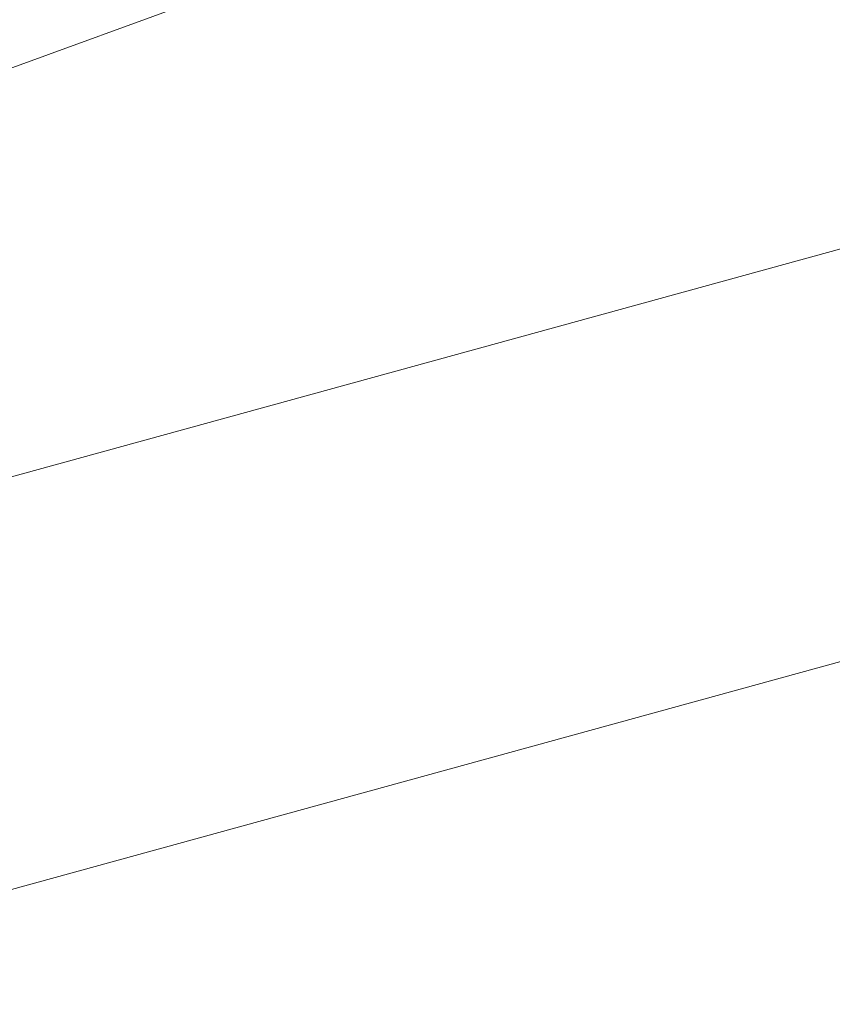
# Model space of a CAD drawing. Extents: x 1620613 to 1693141, y 557269 to 607790.
# Tile 69 of 256: x 1620771.03 to 1620773.08, y 607294.2 to 607296.69. Entities that reach past the tile are written whole.
import ezdxf

# ---------------------------------------------------------------- set-up
doc = ezdxf.new("R2010")
doc.units = 0
doc.header["$LTSCALE"] = 10
doc.header["$MEASUREMENT"] = 0
doc.linetypes.add('DGN Style 2', pattern=[7.346996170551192, 4.408197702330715, -2.938798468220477])
doc.linetypes.add('DGN Style 3', pattern=[10.28579463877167, 7.346996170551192, -2.938798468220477])
doc.layers.add('DT_X_Contour_Minor', color=136, linetype='DGN Style 3', lineweight=0)
doc.layers.add('SV_X_Top_of_Bank', color=97, linetype='DGN Style 2', lineweight=0)

# ---------------------------------------------------------------- blocks, each defined once
blk = doc.blocks.new('*U1004')
at = {"layer": 'DT_X_Contour_Minor', "transparency": 33554559, "flags": 128}
for points, elevation in [([(-26.4221577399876, 51.95833175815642), (-27.71982852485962, 51.03469212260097), (-27.97437398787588, 50.85364810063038), (-28.18186575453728, 50.70636159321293), (-28.34230382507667, 50.59283259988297), (-28.4556881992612, 50.51306112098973), (-28.69530826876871, 50.34534719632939), (-28.85981133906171, 50.20753661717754), (-29.17360549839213, 49.91989032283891), (-29.63669074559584, 49.48240831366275), (-30.24906708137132, 48.8950905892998), (-32.08112542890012, 47.12912903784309), (-32.72328845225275, 46.49489483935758), (-33.27573376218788, 45.91666340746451), (-33.73846135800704, 45.39443474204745), (-34.11147124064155, 44.92820884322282), (-34.98654064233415, 43.75961013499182), (-35.37127004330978, 43.30610329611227), (-35.86915619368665, 42.82203181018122), (-36.48019909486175, 42.30739567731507), (-37.20439874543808, 41.76219489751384), (-39.28647348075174, 40.2675732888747), (-39.98611710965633, 39.74158006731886), (-40.52349194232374, 39.28456660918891), (-40.89859798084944, 38.89653291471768), (-41.11143522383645, 38.57747898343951), (-41.46264281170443, 37.81864151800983), (-41.56407973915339, 37.53517833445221), (-41.60498482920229, 37.25391688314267), (-41.58535808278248, 36.97485716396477), (-41.50519949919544, 36.69799917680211), (-40.98988515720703, 35.41113261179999), (-41.36458870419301, 35.2114997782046), (-41.40116681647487, 35.18857666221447), (-41.35031391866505, 35.20536424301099), (-41.21203001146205, 35.26186252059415), (-40.98631509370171, 35.35807149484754), (-40.26783396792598, 35.66757635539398), (-40.02239461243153, 35.74966068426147), (-39.8249373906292, 35.76378502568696), (-39.6754623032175, 35.70994937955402), (-39.57396934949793, 35.58815374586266), (-39.36729765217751, 35.17275207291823), (-39.29846415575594, 35.03223562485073), (-39.24696743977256, 34.92223753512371), (-39.21280750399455, 34.84275780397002), (-39.19598434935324, 34.79379643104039), (-39.17423830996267, 34.70392391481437), (-39.19917079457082, 34.65937235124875), (-39.29027777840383, 34.59312204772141), (-39.44755926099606, 34.50517300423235), (-39.67101524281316, 34.39552522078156), (-40.35513052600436, 34.07419947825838), (-40.58325396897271, 33.96678022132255), (-40.75453783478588, 33.8855167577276), (-40.86898212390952, 33.83040908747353), (-40.92658683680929, 33.80145721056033), (-41.00441330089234, 33.7591265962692), (-41.04055930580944, 33.73462800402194), (-41.09062747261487, 33.69288018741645), (-41.15461780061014, 33.63388314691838), (-41.2325302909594, 33.55763688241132), (-41.45885981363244, 33.33131454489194), (-41.55081032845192, 33.24771939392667), (-41.65691473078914, 33.16667569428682), (-41.77717302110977, 33.08818344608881), (-41.91158519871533, 33.01224264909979), (-42.28888952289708, 32.81313579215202), (-42.41095057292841, 32.74687478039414), (-42.49415548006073, 32.69742188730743), (-42.53850424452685, 32.66477711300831), (-42.54399686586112, 32.64894045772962), (-42.50683566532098, 32.62912020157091), (-42.53423417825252, 32.60898901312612), (-42.64430061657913, 32.56346063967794), (-42.83703498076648, 32.49253508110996), (-43.11243727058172, 32.39621233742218), (-43.95706727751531, 32.10548877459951), (-44.25215094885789, 32.00285932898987), (-44.50392945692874, 31.91301366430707), (-44.71240280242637, 31.83595178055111), (-44.8775709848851, 31.77167367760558), (-45.26027925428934, 31.61731044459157), (-45.38764896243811, 31.56564027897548), (-45.48272688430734, 31.5264022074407), (-45.54551302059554, 31.49959622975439), (-45.5760073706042, 31.48522234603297), (-45.61426992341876, 31.46346811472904), (-45.66447487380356, 31.43806682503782), (-45.78639281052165, 31.37817862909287), (-45.98002373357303, 31.28380352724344), (-46.24536764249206, 31.15494151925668), (-47.04856871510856, 30.7653269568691), (-47.38836151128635, 30.6047740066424), (-47.80533909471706, 30.41532607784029), (-48.29950146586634, 30.19698317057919), (-48.87084862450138, 29.94974528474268), (-50.49735409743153, 29.25191761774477), (-51.13303793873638, 28.97905882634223), (-51.8202103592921, 28.68385320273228), (-52.55887135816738, 28.3663007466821), (-53.3490209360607, 28.02640145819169), (-55.52473791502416, 27.09020757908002), (-56.49371372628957, 26.66848666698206), (-57.76885342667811, 26.10546933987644), (-59.35015701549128, 25.40115559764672), (-61.23762449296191, 24.55554544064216), (-66.6790896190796, 22.11218980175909), (-68.57485017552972, 21.26142299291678), (-70.18103300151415, 20.54163929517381), (-71.49763809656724, 19.95283870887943), (-72.52466546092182, 19.49502123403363), (-74.8773014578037, 18.44881878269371), (-75.91999211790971, 17.98397094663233), (-77.28358709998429, 17.37407927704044), (-78.96808640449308, 16.61914377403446), (-80.97349003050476, 15.71916443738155), (-86.74910546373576, 13.12582776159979), (-88.72374219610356, 12.23877836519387), (-90.31594081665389, 11.52263268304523), (-91.52570132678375, 10.97739071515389), (-92.3530237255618, 10.60305246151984), (-94.04929930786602, 9.832688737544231), (-94.68466071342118, 9.54443124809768), (-95.31853824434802, 9.257431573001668), (-95.95093189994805, 8.971689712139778), (-96.58184168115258, 8.687205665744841), (-98.26228926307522, 7.930258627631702), (-98.89682115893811, 7.644555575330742), (-99.54008116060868, 7.355156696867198), (-100.1920692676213, 7.06206199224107), (-100.8527854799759, 6.765271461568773), (-102.6263328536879, 5.968902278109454), (-103.2449727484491, 5.690073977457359), (-103.7707319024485, 5.450865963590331), (-104.2036103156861, 5.251278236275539), (-104.5436079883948, 5.091310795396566), (-105.3264274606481, 4.717558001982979), (-105.6287788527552, 4.573821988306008), (-105.9487184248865, 4.422928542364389), (-106.2862461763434, 4.264877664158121), (-106.6413621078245, 4.099669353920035), (-107.6117888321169, 3.649570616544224), (-107.9746458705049, 3.481720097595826), (-108.3353969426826, 3.315742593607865), (-108.6940420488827, 3.151638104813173), (-109.0505811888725, 2.989406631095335), (-109.9985442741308, 2.55928672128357), (-110.3086120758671, 2.420033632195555), (-110.5278431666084, 2.324864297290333), (-110.6562375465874, 2.273778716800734), (-110.6937952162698, 2.266776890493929), (-110.6728333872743, 2.306883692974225), (-110.6862926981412, 2.310373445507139), (-110.7423920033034, 2.290762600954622), (-110.8411313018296, 2.24805115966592), (-110.9825105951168, 2.182239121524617), (-111.4163753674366, 1.975939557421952), (-111.5617474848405, 1.90787255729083), (-111.6724652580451, 1.858396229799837), (-111.7485286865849, 1.827510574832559), (-111.7899377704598, 1.815215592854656), (-111.8541562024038, 1.807216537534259), (-111.8952114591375, 1.794595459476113), (-111.9702134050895, 1.76273151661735), (-112.0791620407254, 1.71162470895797), (-112.2220573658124, 1.641275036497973), (-112.6483738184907, 1.428018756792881), (-112.8175543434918, 1.34328058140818), (-113.0053585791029, 1.249008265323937), (-113.2117865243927, 1.145201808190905), (-113.4368381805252, 1.031861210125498), (-114.0618075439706, 0.7169074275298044), (-114.2700324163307, 0.618599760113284), (-114.4259800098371, 0.5598920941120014), (-114.5296503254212, 0.5407844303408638), (-114.5810433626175, 0.5612767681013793), (-114.6483884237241, 0.6687230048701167), (-114.6723631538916, 0.7065127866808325), (-114.6937785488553, 0.7392974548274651), (-114.7126346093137, 0.7670770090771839), (-114.7289313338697, 0.7898514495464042), (-114.799010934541, 0.884453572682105), (-115.0863380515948, 0.9425401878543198), (-115.1710306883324, 0.9323459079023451), (-115.3019684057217, 0.8768688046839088), (-115.4791512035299, 0.7761088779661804), (-115.702579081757, 0.6300661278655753), (-116.3600468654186, 0.180241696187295), (-116.6101513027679, -0.01975269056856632), (-116.8673637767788, -0.2823675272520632), (-117.131684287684, -0.6076028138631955), (-117.4031128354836, -0.995458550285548), (-118.1363996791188, -2.11323444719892), (-118.4312717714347, -2.533009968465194), (-118.765922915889, -2.954004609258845), (-119.1403531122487, -3.376218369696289), (-119.5545623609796, -3.79965124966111), (-120.712159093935, -4.930431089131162), (-121.2576473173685, -5.398751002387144), (-122.025914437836, -5.955625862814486), (-123.0169604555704, -6.601055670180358), (-124.2307853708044, -7.33504042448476), (-127.7646903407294, -9.410406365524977), (-129.0504631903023, -10.16678530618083), (-130.2573530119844, -10.87939767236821), (-131.3853598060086, -11.54824346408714), (-132.4344835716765, -12.17332268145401), (-135.1269695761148, -13.78184516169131), (-136.0246570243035, -14.31878836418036), (-136.6983548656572, -14.72322611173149), (-137.1480630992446, -14.99515840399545), (-137.3737817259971, -15.13458524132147), (-137.677045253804, -15.32971620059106), (-137.9974270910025, -15.53586171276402), (-138.7311249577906, -16.00795002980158), (-139.8781388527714, -16.74598115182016), (-141.4384687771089, -17.74995507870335), (-146.1504366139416, -20.78180929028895), (-147.8899061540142, -21.88109677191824), (-149.5743388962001, -22.90506855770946), (-151.2037348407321, -23.85372464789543), (-152.7780939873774, -24.72706504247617), (-156.9030026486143, -26.95555183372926), (-158.2580997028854, -27.68774060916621), (-159.2297093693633, -28.21294184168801), (-159.8178316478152, -28.53115553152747), (-160.0224665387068, -28.64238167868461), (-160.0568430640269, -28.66300134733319), (-160.0893978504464, -28.68125328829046), (-160.1612798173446, -28.72054435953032), (-160.2724889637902, -28.78087456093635), (-160.4230252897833, -28.8622438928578), (-160.8768917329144, -29.10728095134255), (-161.2334875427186, -29.31818412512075), (-161.9628751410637, -29.7671158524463), (-163.0650545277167, -30.45407613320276), (-164.540025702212, -31.3790649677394), (-168.9703378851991, -34.16307326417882), (-170.4930653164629, -35.11789278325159), (-171.7385134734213, -35.89434511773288), (-172.7066823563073, -36.49243026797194), (-173.3975719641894, -36.91214823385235), (-174.8702385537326, -37.79357323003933), (-175.577311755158, -38.18167739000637), (-176.5940314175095, -38.68492112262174), (-177.9203975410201, -39.30330442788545), (-179.5564101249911, -40.0368273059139), (-184.331972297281, -42.14640774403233), (-185.9600141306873, -42.86267835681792), (-187.2624680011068, -43.4293048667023), (-188.2393339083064, -43.84628727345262), (-188.890611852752, -44.11362557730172), (-190.1932357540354, -44.62700225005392), (-190.8766222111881, -44.90431178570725), (-191.9498136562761, -45.35120788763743), (-193.4128100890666, -45.9676905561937), (-195.265611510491, -46.75375979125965), (-200.7261552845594, -49.0760598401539), (-202.5265453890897, -49.8416973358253), (-203.8323078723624, -50.39688478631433), (-204.6434427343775, -50.74162219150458), (-204.9599499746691, -50.87590955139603), (-205.1444657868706, -50.9534091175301), (-205.4094279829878, -51.06469744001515), (-206.0659277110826, -51.34043773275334), (-207.1139649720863, -51.78062999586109), (-208.5535397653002, -52.38527422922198), (-212.9144559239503, -54.21692814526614), (-214.4953707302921, -54.87517555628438), (-215.9674280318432, -55.47617735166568), (-217.3306278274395, -56.01993353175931), (-218.5849701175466, -56.50644409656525), (-221.7847395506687, -57.72747811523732), (-222.8509311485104, -58.13458622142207), (-223.6496788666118, -58.44013502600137), (-224.1809827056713, -58.64412452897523), (-224.4448426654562, -58.74655473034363), (-224.7918773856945, -58.88428953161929), (-225.0772514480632, -58.99538952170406), (-225.673097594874, -59.22538839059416), (-226.5794158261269, -59.57428613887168), (-227.796206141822, -60.04208276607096), (-231.4549430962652, -61.44807227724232), (-232.9376689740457, -62.02218422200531), (-234.6417938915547, -62.69002792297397), (-236.5673178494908, -63.4516033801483), (-238.7142408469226, -64.3069105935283), (-244.7345675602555, -66.71270550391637), (-246.739514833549, -67.51349833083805), (-248.2391116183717, -68.111530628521), (-249.2333579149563, -68.50680239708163), (-249.72225372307, -68.69931363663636), (-250.3521752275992, -68.94232956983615), (-250.7275681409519, -69.0684500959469), (-251.3813057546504, -69.26454972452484), (-252.313388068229, -69.53062845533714), (-253.523815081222, -69.86668628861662), (-257.1227467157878, -70.85614598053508), (-258.6074759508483, -71.22436795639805), (-260.3624649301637, -71.58693911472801), (-262.3877136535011, -71.94385945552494), (-264.6832221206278, -72.2951289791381), (-271.1649243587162, -73.22431328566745), (-272.2743608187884, -73.87685941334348), (-270.7413935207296, -75.13760956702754), (-266.5660224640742, -77.00656374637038), (-259.7482476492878, -79.48372195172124), (-238.0443097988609, -86.90041586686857), (-230.9031500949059, -89.32110521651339), (-225.7576243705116, -91.02065282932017), (-222.6077326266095, -91.99905870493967), (-221.453474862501, -92.2563228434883), (-221.0362994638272, -91.98083823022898), (-220.7937196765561, -91.94951449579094), (-220.3788618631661, -92.06215675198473), (-219.7917260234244, -92.31876499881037), (-219.0323121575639, -92.71933923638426), (-216.7775044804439, -93.9794918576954), (-215.9991035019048, -94.38683808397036), (-215.3550063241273, -94.66376229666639), (-214.8452129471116, -94.81026449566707), (-214.4697233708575, -94.82634468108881), (-213.0308142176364, -94.59706751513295), (-209.0644522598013, -93.2959824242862), (-208.0970566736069, -93.20292095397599), (-206.8947393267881, -93.48134443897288), (-205.4575002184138, -94.13125287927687), (-203.7853393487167, -95.15264627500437), (-199.0130146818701, -98.3716752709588), (-197.5992905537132, -99.25004037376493), (-196.9373616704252, -99.47086393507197), (-197.0272280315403, -99.03414595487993), (-197.8688896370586, -97.93988643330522), (-201.1157142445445, -94.14513898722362), (-202.1445991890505, -92.86694454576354), (-202.7961355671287, -91.87842180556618), (-203.0703233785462, -91.1795707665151), (-202.9671626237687, -90.77039142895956), (-201.6052657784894, -89.53678849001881), (-196.2946542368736, -87.53550001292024), (-195.1693159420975, -87.08935588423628), (-194.06927743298, -86.60861856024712), (-192.994538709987, -86.09328804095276), (-191.9450997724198, -85.54336432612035), (-189.1803289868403, -84.0307768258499), (-188.1064418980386, -83.47586562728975), (-186.9583587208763, -82.94557265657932), (-185.7360794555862, -82.43989791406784), (-184.4396041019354, -81.9588413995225), (-180.8834083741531, -80.70884833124), (-179.6824118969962, -80.28517202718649), (-178.7465692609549, -79.95163791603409), (-178.0758804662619, -79.70824599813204), (-177.6703455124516, -79.55499627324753), (-176.9424574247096, -79.26651993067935), (-176.675729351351, -79.16141957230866), (-176.4214611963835, -79.06247575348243), (-176.1796529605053, -78.96968847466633), (-175.9503046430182, -78.88305773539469), (-175.3553223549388, -78.6602511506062), (-174.762106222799, -78.4298333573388), (-173.4286945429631, -77.90568491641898), (-171.3550873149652, -77.08780582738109), (-168.5412845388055, -75.9761960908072), (-160.0508830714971, -72.6202625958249), (-157.2561313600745, -71.51578799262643), (-155.2396773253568, -70.71931430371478), (-154.001520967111, -70.2308415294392), (-153.5416622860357, -70.0503696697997), (-153.3531027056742, -69.97977926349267), (-153.2682810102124, -69.9421778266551), (-153.155235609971, -69.88231632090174), (-153.0139665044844, -69.800194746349), (-152.8444736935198, -69.69581310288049), (-152.3548612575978, -69.38778196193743), (-152.1645990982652, -69.27370018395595), (-151.9610219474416, -69.16247820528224), (-151.74412980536, -69.05411602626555), (-151.5139226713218, -68.94861364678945), (-150.8822836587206, -68.6710870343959), (-150.2915771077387, -68.4260573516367), (-148.9931867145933, -67.89911326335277), (-146.9871124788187, -67.09025476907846), (-144.2733544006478, -65.99948186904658), (-136.0930877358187, -62.71486826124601), (-133.3686395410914, -61.62607873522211), (-131.3304949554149, -60.82317036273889), (-129.9786539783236, -60.30614314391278), (-129.313116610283, -60.07499707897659), (-128.4534217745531, -59.83978244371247), (-128.1407040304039, -59.72982814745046), (-127.8473219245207, -59.57637623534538), (-127.573275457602, -59.3794267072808), (-127.3185646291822, -59.13897956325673), (-126.1750305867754, -57.91539845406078), (-125.6638016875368, -57.54778814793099), (-125.5201019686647, -57.45771540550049), (-125.3081009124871, -57.34504445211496), (-125.027798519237, -57.20977528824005), (-124.67919478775, -57.05190791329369), (-123.658516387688, -56.60079729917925), (-123.3162236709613, -56.45018668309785), (-123.0548543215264, -56.33668779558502), (-122.8744083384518, -56.26030063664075), (-122.774885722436, -56.22102520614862), (-122.6173899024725, -56.16577302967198), (-122.578404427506, -56.13100091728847), (-122.5795698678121, -56.06812371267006), (-122.6208862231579, -55.97714141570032), (-122.702353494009, -55.85805402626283), (-123.176219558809, -55.23673432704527), (-123.2689925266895, -55.26020671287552), (-123.27880088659, -55.26118479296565), (-123.2684661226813, -55.25405943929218), (-123.2379882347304, -55.2388306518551), (-123.1873672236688, -55.21549843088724), (-123.0255203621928, -55.14247459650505), (-122.9375661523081, -55.10604744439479), (-122.7950886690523, -55.05153386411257), (-122.5980879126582, -54.97893385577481), (-122.3465638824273, -54.88824741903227), (-121.6031354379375, -54.62230168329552), (-121.3172286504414, -54.51236278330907), (-121.0170796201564, -54.38200538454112), (-120.7026883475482, -54.2312294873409), (-120.3740548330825, -54.06003509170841), (-119.4787091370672, -53.57629203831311), (-119.1806481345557, -53.41567858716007), (-118.9579743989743, -53.29664552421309), (-118.8106879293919, -53.2191928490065), (-118.7387887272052, -53.18332056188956), (-118.6475738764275, -53.14310164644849), (-118.5940182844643, -53.11962995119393), (-118.5017626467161, -53.07937905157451), (-118.370806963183, -53.02234894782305), (-118.2011512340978, -52.94853963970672), (-117.697135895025, -52.72934254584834), (-117.5315163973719, -52.65704004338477), (-117.4126694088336, -52.60453035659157), (-117.3405949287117, -52.57181348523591), (-117.3152929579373, -52.5588894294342), (-117.3101843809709, -52.55081570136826), (-117.2631252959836, -52.52895948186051), (-117.1257794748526, -52.46944611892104), (-116.8981469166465, -52.37227561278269), (-116.5802276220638, -52.23744796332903), (-115.6120605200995, -51.82769804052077), (-115.2194286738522, -51.65870471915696), (-114.7676584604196, -51.45903719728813), (-114.2567498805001, -51.22869547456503), (-113.6867029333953, -50.96767955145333), (-112.0877265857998, -50.23073815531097), (-111.4670962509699, -49.94613143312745), (-110.8044375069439, -49.64501731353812), (-110.0997503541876, -49.32739579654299), (-109.3530347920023, -48.99326688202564), (-107.3057554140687, -48.08024658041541), (-106.5441058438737, -47.74109617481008), (-105.794616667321, -47.40841018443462), (-105.0572878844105, -47.08218860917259), (-104.3321194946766, -46.76243144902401), (-102.4145509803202, -45.91836490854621), (-101.5012583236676, -45.51471419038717), (-100.1995567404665, -44.93681194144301), (-98.50944623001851, -44.18465816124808), (-96.43092679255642, -43.25825285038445), (-90.37032972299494, -40.55550331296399), (-88.25751306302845, -39.61251305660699), (-86.46451088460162, -38.81060444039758), (-84.9913231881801, -38.14977746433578), (-83.8379499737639, -37.63003212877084), (-81.18870737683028, -36.43215342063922), (-80.25277914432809, -36.00904832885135), (-79.43192639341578, -35.63814208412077), (-78.72614912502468, -35.31943468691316), (-78.13544733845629, -35.05292613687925), (-76.71367655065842, -34.4118351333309), (-75.96444420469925, -34.0753918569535), (-74.78307525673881, -33.54688028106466), (-73.16956970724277, -32.82630040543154), (-71.1239275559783, -31.91365223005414), (-65.0926996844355, -29.22383269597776), (-63.05558418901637, -28.31482348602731), (-61.46765860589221, -27.60516050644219), (-60.32892293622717, -27.09484375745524), (-59.63937717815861, -26.78387323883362), (-58.39950837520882, -26.22041349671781), (-57.97896558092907, -26.02894983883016), (-57.64723880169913, -25.8771536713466), (-57.40432803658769, -25.7650249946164), (-57.25023328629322, -25.69256380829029), (-56.95773530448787, -25.55222396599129), (-56.81331861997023, -25.48196517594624), (-56.59944205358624, -25.37644368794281), (-56.31610560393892, -25.23565950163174), (-55.96330927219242, -25.05961261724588), (-54.92990587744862, -24.54313732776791), (-54.55293985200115, -24.35628810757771), (-54.19709432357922, -24.18309691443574), (-53.86236929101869, -24.02356374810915), (-53.54876475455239, -23.87768860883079), (-52.74064665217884, -23.50689893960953), (-52.47525161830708, -23.38610528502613), (-52.28515509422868, -23.30181657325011), (-52.17035707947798, -23.25403280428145), (-52.13085757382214, -23.24275397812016), (-52.12592357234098, -23.26135036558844), (-52.10117963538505, -23.25621700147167), (-52.03064832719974, -23.22686961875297), (-51.91432964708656, -23.17330821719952), (-51.75222359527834, -23.09553279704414), (-51.25889096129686, -22.85584631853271), (-51.05811752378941, -22.75836918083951), (-50.82579668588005, -22.64570262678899), (-50.56192844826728, -22.51784665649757), (-50.2665128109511, -22.37480126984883), (-49.43667457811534, -21.97309435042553), (-49.17018562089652, -21.84487856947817), (-48.99309742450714, -21.7615114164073), (-48.90540998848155, -21.72299289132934), (-48.90712331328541, -21.72932299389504), (-49.03089319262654, -21.80600143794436), (-49.05063169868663, -21.82155339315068), (-49.01701980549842, -21.81070042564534), (-48.93005751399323, -21.77344253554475), (-48.7897448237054, -21.70977972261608), (-48.34444378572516, -21.50480565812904), (-48.17551681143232, -21.45221952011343), (-48.00271166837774, -21.44819165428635), (-47.82602835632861, -21.49272206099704), (-47.64546687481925, -21.58581074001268), (-46.7937975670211, -22.13352721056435), (-42.2364000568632, -18.93331495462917), (-41.3104534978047, -18.22286632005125), (-40.48578418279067, -17.46303995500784), (-39.76239211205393, -16.65383585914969), (-39.140277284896, -15.79525403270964), (-37.61634073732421, -13.43986552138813), (-37.04584322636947, -12.63717082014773), (-36.47730310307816, -11.99562810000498), (-35.91072036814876, -11.51523736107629), (-35.34609502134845, -11.19599860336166), (-33.84303728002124, -10.55956455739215), (-33.33886044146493, -10.34608286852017), (-32.95362323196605, -10.18296333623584), (-32.68732565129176, -10.07020596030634), (-32.53996769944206, -10.00781074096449), (-32.30559933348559, -9.908573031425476), (-31.90467404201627, -9.634235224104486), (-30.87767444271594, -8.885650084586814), (-29.22460053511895, -7.662817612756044), (-26.9454523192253, -5.96573780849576), (-20.03295799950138, -0.8078618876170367), (-17.72287080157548, 0.9096714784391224), (-15.97697994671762, 2.193864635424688), (-14.79528543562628, 3.044717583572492), (-14.17778726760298, 3.462230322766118), (-13.28338727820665, 3.997810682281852), (-12.96057946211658, 4.195819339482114), (-12.66295600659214, 4.388160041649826), (-12.39051691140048, 4.574832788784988), (-12.14326217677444, 4.75583758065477), (-11.51749536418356, 5.230959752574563), (-11.00479138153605, 5.565659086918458), (-9.93600454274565, 6.213415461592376), (-8.311134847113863, 7.174228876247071), (-6.130182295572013, 8.448099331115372), (0.4271349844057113, 12.26249659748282), (2.594258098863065, 13.52337980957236), (4.177639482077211, 14.44523149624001), (5.177279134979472, 15.02805165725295), (5.593177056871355, 15.27184029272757), (5.923915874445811, 15.46990128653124), (6.12780222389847, 15.59505155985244), (6.49140715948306, 15.82195663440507), (7.014730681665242, 16.15061651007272), (7.697772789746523, 16.58103118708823), (11.25797932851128, 18.82706088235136), (20.18971190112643, 20.77616461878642), (21.90178052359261, 21.057118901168), (23.21010100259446, 21.06465157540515), (24.11467333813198, 20.7987626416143), (24.61549753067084, 20.25945209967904), (26.01059809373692, 17.10468581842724)], 2.200041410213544), ([(-28.66335585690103, 51.7220972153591), (-29.30004596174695, 51.26892201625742), (-29.42493632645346, 51.18009445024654), (-29.52674023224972, 51.10782969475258), (-29.60545768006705, 51.05212774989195), (-29.66108866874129, 51.01298861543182), (-29.77865602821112, 50.93070133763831), (-29.85936793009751, 50.86308585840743), (-30.01332811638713, 50.72195487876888), (-30.24053658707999, 50.50730839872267), (-30.54099334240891, 50.21914641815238), (-31.4398757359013, 49.35269380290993), (-31.75494705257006, 49.04151269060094), (-32.02599920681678, 48.7578088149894), (-32.25303219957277, 48.50158217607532), (-32.43604603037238, 48.27283277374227), (-32.86539069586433, 47.69947068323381), (-33.16645912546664, 47.39634373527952), (-33.74765591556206, 46.91698445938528), (-34.60898106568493, 46.26139285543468), (-35.75043457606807, 45.42956892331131), (-39.16781508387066, 42.9763953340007), (-40.31616411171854, 42.11306466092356), (-41.19817581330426, 41.36295283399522), (-41.81385018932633, 40.72605985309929), (-42.16318723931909, 40.20238571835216), (-42.73963627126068, 38.95687982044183), (-42.90612817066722, 38.49162199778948), (-42.97326709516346, 38.02997795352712), (-42.94105304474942, 37.57194768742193), (-42.8094860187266, 37.1175311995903), (-41.96368295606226, 35.00535307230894), (-42.23085186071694, 34.86301205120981), (-42.26887846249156, 34.84078360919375), (-42.26845730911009, 34.83510157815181), (-42.22958840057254, 34.84596595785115), (-42.15227173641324, 34.87337674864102), (-41.70174920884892, 35.03990206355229), (-41.55750328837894, 34.74459908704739), (-41.52192420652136, 34.67397008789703), (-41.47700664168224, 34.58864150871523), (-41.4227505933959, 34.48861334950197), (-41.35915606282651, 34.37388561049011), (-41.04059179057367, 33.80419047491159), (-41.33739384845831, 33.50739783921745), (-41.41715527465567, 33.43902560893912), (-41.52923867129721, 33.36110576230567), (-41.67364403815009, 33.27363829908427), (-41.85037137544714, 33.17662321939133), (-42.36474023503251, 32.90518618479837), (-42.53114278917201, 32.8148543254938), (-42.64457380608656, 32.7474365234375), (-42.70503328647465, 32.70293277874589), (-42.71252122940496, 32.68134309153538), (-42.66186036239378, 32.65432266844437), (-42.67755569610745, 32.63433251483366), (-42.7626373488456, 32.59462737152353), (-42.91710532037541, 32.53520723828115), (-43.14095960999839, 32.45607211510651), (-43.83041947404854, 32.2187584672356), (-44.07882419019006, 32.13194548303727), (-44.30694344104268, 32.04949176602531), (-44.51477722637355, 31.9713973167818), (-44.70232554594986, 31.8976621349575), (-45.17540711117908, 31.70684733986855), (-45.33285409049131, 31.64297570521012), (-45.4503838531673, 31.59447189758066), (-45.52799640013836, 31.56133591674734), (-45.56569173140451, 31.54356776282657), (-45.61298965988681, 31.5166764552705), (-45.67505008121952, 31.48527686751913), (-45.82575790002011, 31.41124658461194), (-46.06511311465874, 31.29458560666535), (-46.39311572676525, 31.1352939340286), (-47.38598588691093, 30.65367521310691), (-47.77893061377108, 30.46683042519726), (-48.21311217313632, 30.26751010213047), (-48.68853056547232, 30.05571424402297), (-49.20518579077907, 29.83144285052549), (-50.63791550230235, 29.21675175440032), (-51.19786635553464, 28.97640033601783), (-51.80317163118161, 28.71636440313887), (-52.45383132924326, 28.4366439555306), (-53.14984545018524, 28.13723899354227), (-55.06635566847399, 27.31257974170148), (-55.97075848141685, 26.91826044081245), (-57.24658425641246, 26.35379697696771), (-58.89383299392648, 25.61918935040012), (-60.91250469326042, 24.71443756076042), (-66.79085984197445, 22.07490723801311), (-68.81696076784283, 21.16555793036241), (-70.48649718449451, 20.41715774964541), (-71.79946909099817, 19.8297066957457), (-72.75587648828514, 19.40320476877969), (-74.83087686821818, 18.4804651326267), (-75.80085483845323, 18.04787272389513), (-77.15453846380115, 17.44215022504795), (-78.89192774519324, 16.66329763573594), (-81.01302268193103, 15.71131495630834), (-87.18088338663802, 12.94185435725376), (-89.27493008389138, 12.00123585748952), (-90.93117464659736, 11.25647580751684), (-92.14961707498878, 10.70757420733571), (-92.93025736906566, 10.35453105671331), (-94.42822864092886, 9.674227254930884), (-94.98931266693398, 9.419668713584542), (-95.5490862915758, 9.16622094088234), (-96.10754951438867, 8.913883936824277), (-96.66470233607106, 8.662657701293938), (-98.14869599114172, 7.994202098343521), (-98.72580298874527, 7.734375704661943), (-99.34412873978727, 7.456238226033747), (-100.0036732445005, 7.159789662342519), (-100.7044365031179, 6.845030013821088), (-102.6280968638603, 5.981256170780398), (-103.2917161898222, 5.682352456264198), (-103.8398288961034, 5.433471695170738), (-104.2724349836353, 5.234613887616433), (-104.5895344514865, 5.085779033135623), (-105.281124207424, 4.755583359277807), (-105.5584339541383, 4.62387002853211), (-105.871670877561, 4.476376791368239), (-106.2208349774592, 4.313103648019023), (-106.6059262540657, 4.134050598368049), (-107.6807392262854, 3.635535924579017), (-108.0726961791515, 3.454136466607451), (-108.4424573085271, 3.283824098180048), (-108.7900226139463, 3.124598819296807), (-109.1153920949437, 2.976460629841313), (-109.9534496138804, 2.596208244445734), (-110.2272938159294, 2.473625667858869), (-110.4202832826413, 2.391067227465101), (-110.5324180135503, 2.348532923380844), (-110.5636980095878, 2.346022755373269), (-110.5393050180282, 2.392694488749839), (-110.5549674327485, 2.396755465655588), (-110.6202494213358, 2.37393459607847), (-110.7351509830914, 2.324231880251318), (-110.8996721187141, 2.247647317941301), (-111.4045545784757, 2.007579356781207), (-111.5737221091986, 1.9283707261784), (-111.7025628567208, 1.870795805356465), (-111.7910768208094, 1.834854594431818), (-111.8392640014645, 1.820547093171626), (-111.9139941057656, 1.811238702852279), (-111.961769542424, 1.796551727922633), (-112.049048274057, 1.759472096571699), (-112.1758303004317, 1.699999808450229), (-112.342115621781, 1.618134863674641), (-112.8382142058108, 1.369971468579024), (-113.0243978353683, 1.276749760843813), (-113.2108747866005, 1.183207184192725), (-113.3976450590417, 1.089343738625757), (-113.5847086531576, 0.9951594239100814), (-114.0839359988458, 0.7435734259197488), (-114.2528334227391, 0.6691401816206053), (-114.3851051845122, 0.6345299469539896), (-114.4807512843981, 0.6397427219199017), (-114.539771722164, 0.6847785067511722), (-114.6483253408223, 0.8579712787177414), (-114.6869702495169, 0.918884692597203), (-114.7214897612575, 0.9717303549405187), (-114.7518838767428, 1.016508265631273), (-114.7781525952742, 1.053218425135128), (-114.8911140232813, 1.205707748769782), (-115.3542570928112, 1.299337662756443), (-115.490773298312, 1.282905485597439), (-115.7018320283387, 1.193481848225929), (-115.9874332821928, 1.031066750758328), (-116.3475770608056, 0.7956601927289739), (-117.4073505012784, 0.07058742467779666), (-117.7788057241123, -0.2034798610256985), (-118.0983413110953, -0.4818771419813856), (-118.3659572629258, -0.7646044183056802), (-118.5816535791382, -1.051661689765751), (-119.0876175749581, -1.822921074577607), (-119.2910777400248, -2.112563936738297), (-119.5219852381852, -2.403047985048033), (-119.7803400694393, -2.6943732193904), (-120.0661422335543, -2.986539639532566), (-120.8648777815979, -3.766771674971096), (-121.3225887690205, -4.137671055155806), (-122.0966700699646, -4.665195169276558), (-123.1871216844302, -5.349344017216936), (-124.5939436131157, -6.190117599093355), (-128.767295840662, -8.641013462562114), (-130.2369261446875, -9.505103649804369), (-131.5158028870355, -10.25920231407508), (-132.6039260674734, -10.90330945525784), (-133.501295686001, -11.43742507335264), (-135.6399432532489, -12.71507802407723), (-136.3582963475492, -13.14499497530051), (-136.909369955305, -13.47650611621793), (-137.2931640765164, -13.70961144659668), (-137.5096787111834, -13.84431096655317), (-137.8640117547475, -14.07230193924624), (-138.2383458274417, -14.31316231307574), (-139.0955982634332, -14.86475020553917), (-140.4357690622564, -15.72706561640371), (-142.2588582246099, -16.90010854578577), (-147.7643204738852, -20.44252638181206), (-149.7222287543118, -21.68669164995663), (-151.4668569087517, -22.7623740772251), (-152.9982049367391, -23.66957366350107), (-154.3162728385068, -24.40829040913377), (-157.5467470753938, -26.15355794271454), (-158.6090805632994, -26.72762390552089), (-159.3732253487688, -27.14087114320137), (-159.8391814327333, -27.39329965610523), (-160.0069488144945, -27.48490944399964), (-160.05674356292, -27.51477724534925), (-160.0897382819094, -27.53356989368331), (-160.1513763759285, -27.56754698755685), (-160.2416578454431, -27.6167085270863), (-160.3605826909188, -27.68105451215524), (-160.7159067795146, -27.87288973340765), (-160.9950793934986, -28.03800213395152), (-161.5661041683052, -28.38946291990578), (-162.4289811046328, -28.92727209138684), (-163.5837102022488, -29.65142964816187), (-167.0521240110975, -31.83098098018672), (-168.3330390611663, -32.63164036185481), (-169.5744738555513, -33.39895500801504), (-170.7764283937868, -34.13292491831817), (-171.9389026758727, -34.83355009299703), (-174.9861937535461, -36.65742424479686), (-176.1557057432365, -37.33081155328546), (-177.3787734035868, -37.98306786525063), (-178.6553967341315, -38.61419318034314), (-179.9855757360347, -39.22418749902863), (-183.604127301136, -40.82266435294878), (-184.953786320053, -41.41113715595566), (-186.2888497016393, -41.97769792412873), (-187.6093174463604, -42.52234665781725), (-188.9151895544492, -43.04508335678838), (-192.378054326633, -44.40983184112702), (-193.6907164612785, -44.93266471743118), (-195.0315542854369, -45.47760198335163), (-196.4005677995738, -46.04464363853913), (-197.7977570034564, -46.6337896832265), (-201.5611624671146, -48.23431832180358), (-202.8068933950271, -48.76405462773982), (-203.7215320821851, -49.15286706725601), (-204.3050785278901, -49.4007556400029), (-204.557532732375, -49.50772034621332), (-204.7892876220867, -49.60506107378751), (-205.122084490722, -49.7448410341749), (-205.9466589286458, -50.09117536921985), (-207.2630109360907, -50.64406407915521), (-209.0711405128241, -51.40350716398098), (-214.5485228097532, -53.70409455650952), (-216.4640158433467, -54.50409027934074), (-218.1024582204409, -55.17863690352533), (-219.4638499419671, -55.72773442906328), (-220.5481910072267, -56.15138285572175), (-223.0703663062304, -57.11384652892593), (-223.9168219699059, -57.43714301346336), (-224.5645574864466, -57.68518471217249), (-225.0135728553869, -57.85797162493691), (-225.2638680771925, -57.95550375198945), (-225.6663618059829, -58.11524970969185), (-225.9325421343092, -58.21920330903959), (-226.429212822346, -58.41125463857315), (-227.1563738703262, -58.69140369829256), (-228.1140252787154, -59.05965048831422), (-230.9750828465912, -60.15910556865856), (-232.2341146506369, -60.64783893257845), (-233.8654168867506, -61.28944771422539), (-235.8689895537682, -62.08393191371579), (-238.244832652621, -63.03129153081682), (-245.0767748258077, -65.76141773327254), (-247.3358571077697, -66.66393429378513), (-248.9891473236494, -67.32388932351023), (-250.0366454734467, -67.74128282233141), (-250.4783515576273, -67.9161147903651), (-250.8485116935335, -68.05891799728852), (-251.1604747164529, -68.15815091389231), (-251.8187436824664, -68.34874725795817), (-252.8233185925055, -68.63070702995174), (-254.1741994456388, -69.00403022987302), (-258.2382896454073, -70.1213766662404), (-259.91491875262, -70.53719098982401), (-261.8967384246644, -70.9466241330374), (-264.1837486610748, -71.34967609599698), (-266.7759494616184, -71.74634687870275), (-274.0954056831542, -72.79562739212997), (-275.3482357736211, -73.53251449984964), (-273.6171338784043, -74.9562154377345), (-268.9020999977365, -77.06673020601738), (-261.203134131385, -79.86405880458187), (-236.6939825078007, -88.23935350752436), (-228.6428515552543, -90.981510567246), (-222.8713224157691, -92.92651071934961), (-219.3793950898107, -94.07435396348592), (-218.1670695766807, -94.42504030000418), (-217.9736706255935, -94.29732798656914), (-217.8612127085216, -94.28280657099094), (-217.6688881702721, -94.33502655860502), (-217.3966970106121, -94.45398794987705), (-217.0446392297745, -94.63969074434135), (-215.9993296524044, -95.22388673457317), (-215.6384696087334, -95.41272896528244), (-215.3398716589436, -95.54110866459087), (-215.1035358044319, -95.60902583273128), (-214.9294620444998, -95.61648046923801), (-214.2623960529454, -95.51018953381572), (-212.4236245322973, -94.90701760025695), (-211.3693692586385, -95.27248518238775), (-208.9946483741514, -96.62739018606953), (-205.2994618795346, -98.9717326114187), (-200.2838097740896, -102.305512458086), (-185.1481166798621, -112.5148419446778), (-180.6644119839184, -115.3006257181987), (-178.5650677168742, -116.0009799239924), (-178.8500838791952, -114.6159045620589), (-181.5194604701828, -111.1453996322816), (-191.8169452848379, -99.1101470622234), (-195.1750249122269, -95.14225500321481), (-197.5261501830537, -92.26501825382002), (-198.8703210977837, -90.47843681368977), (-199.2075376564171, -89.7825106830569), (-198.4316547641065, -89.0797177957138), (-195.4061593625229, -87.93956867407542), (-194.7024538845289, -87.65115346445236), (-193.8879783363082, -87.27454317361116), (-192.9627327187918, -86.8097378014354), (-191.9267170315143, -86.25673734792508), (-189.0163151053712, -84.6644760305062), (-187.885862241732, -84.08033551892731), (-186.6773050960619, -83.52210997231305), (-185.3906436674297, -82.98979939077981), (-184.0258779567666, -82.48340377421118), (-180.2823636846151, -81.167568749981), (-179.0181060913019, -80.7215757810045), (-178.0329690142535, -80.37047314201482), (-177.3269524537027, -80.11426083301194), (-176.9000564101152, -79.95293885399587), (-176.1338276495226, -79.64926735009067), (-175.8762315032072, -79.54731187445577), (-175.6781146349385, -79.46919907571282), (-175.5394770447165, -79.4149289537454), (-175.4603187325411, -79.3845015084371), (-175.3285356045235, -79.33515189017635), (-174.8662217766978, -79.15331559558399), (-173.5781176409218, -78.64481892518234), (-171.4642231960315, -77.80966187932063), (-168.5245384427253, -76.64784445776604), (-159.584325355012, -73.11411749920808), (-156.6458573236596, -71.9527562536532), (-154.5356130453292, -71.11896773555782), (-153.2535925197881, -70.61275194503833), (-152.7997957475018, -70.43410888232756), (-152.6939693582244, -70.39449101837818), (-152.6463643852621, -70.37338774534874), (-152.5829192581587, -70.33979132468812), (-152.503633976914, -70.2937017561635), (-152.408508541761, -70.23511903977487), (-152.1337205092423, -70.06224093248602), (-152.0269385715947, -69.99821415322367), (-151.9126837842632, -69.93579239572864), (-151.7909561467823, -69.87497566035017), (-151.6617556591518, -69.81576394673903), (-151.307257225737, -69.6600060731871), (-150.7865892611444, -69.44654054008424), (-149.4904591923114, -68.92296234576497), (-147.4188670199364, -68.08927149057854), (-144.5718127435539, -66.94546797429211), (-135.9457185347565, -63.48184171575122), (-133.0872926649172, -62.33768157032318), (-130.9815857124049, -61.50292082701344), (-129.6285976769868, -60.97755948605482), (-129.0283285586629, -60.76159754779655), (-128.4312361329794, -60.59823158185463), (-128.1976767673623, -60.5043540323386), (-127.9448179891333, -60.34524585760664), (-127.6726597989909, -60.12090705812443), (-127.3812021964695, -59.83133763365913), (-125.9760347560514, -58.32780886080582), (-125.8161657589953, -58.21285156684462), (-125.7512496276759, -58.17585428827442), (-125.6250165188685, -58.1141298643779), (-125.4374664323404, -58.02767829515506), (-125.1885993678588, -57.91649958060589), (-124.4431978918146, -57.58705348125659), (-124.1611560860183, -57.4587819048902), (-123.8740817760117, -57.32105175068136), (-123.5819749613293, -57.17386301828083), (-123.2848356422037, -57.01721570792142), (-122.485754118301, -56.5868781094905), (-122.2091005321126, -56.43948820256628), (-121.978450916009, -56.32007168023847), (-121.7938052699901, -56.2286285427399), (-121.6551635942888, -56.16515879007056), (-121.1155117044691, -55.93423784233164), (-120.8633052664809, -55.59544713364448), (-120.8215244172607, -55.51844386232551), (-120.8042703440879, -55.43263006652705), (-120.8115430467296, -55.33800574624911), (-120.843342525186, -55.23457090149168), (-120.9608435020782, -54.94699728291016), (-121.000999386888, -54.84809745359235), (-121.0333413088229, -54.767078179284), (-121.0578692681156, -54.70393946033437), (-121.0745832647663, -54.65868129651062), (-121.134349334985, -54.48919782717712), (-120.8391535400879, -54.3255671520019), (-120.7496332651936, -54.27642424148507), (-120.6075849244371, -54.19912294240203), (-120.4130085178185, -54.09366325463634), (-120.165904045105, -53.96004517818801), (-119.4369213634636, -53.56618578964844), (-119.1930260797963, -53.43487928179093), (-119.0080772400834, -53.33635429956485), (-118.8820748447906, -53.2706108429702), (-118.8150188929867, -53.23764891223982), (-118.7147982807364, -53.19345913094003), (-118.6559550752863, -53.16767004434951), (-118.5545909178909, -53.12344512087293), (-118.4107058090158, -53.06078436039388), (-118.2242997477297, -52.97968776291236), (-117.6705223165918, -52.73884905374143), (-117.4885509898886, -52.65940803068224), (-117.3579700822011, -52.60171399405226), (-117.278779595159, -52.56576694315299), (-117.2509795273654, -52.55156687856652), (-117.2453665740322, -52.54269602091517), (-117.2033268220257, -52.52277257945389), (-117.0814172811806, -52.4696553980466), (-116.879637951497, -52.38334447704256), (-116.597988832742, -52.26383981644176), (-115.7404314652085, -51.90090240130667), (-115.3795960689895, -51.74519667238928), (-114.9402579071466, -51.55028254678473), (-114.4224169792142, -51.316160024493), (-113.8260732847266, -51.04282910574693), (-112.1311530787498, -50.26166879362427), (-111.4732828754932, -49.95998472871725), (-110.7708624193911, -49.64080276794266), (-110.0238917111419, -49.30412291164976), (-109.2323707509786, -48.94994515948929), (-107.0622478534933, -47.98214062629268), (-106.2708308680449, -47.62965386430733), (-105.524172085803, -47.29804697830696), (-104.8222715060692, -46.98731996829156), (-104.1651291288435, -46.6974728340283), (-102.4724270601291, -45.95238697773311), (-101.6161663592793, -45.57374351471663), (-100.3169108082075, -44.99662751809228), (-98.57466040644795, -44.22103898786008), (-96.38941515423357, -43.2469779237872), (-89.97143468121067, -40.38485170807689), (-87.75575667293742, -39.39607936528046), (-85.9222080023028, -38.57635699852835), (-84.47078867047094, -37.92568460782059), (-83.4014986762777, -37.44406219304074), (-81.05956447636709, -36.38513572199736), (-80.23220259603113, -36.01111022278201), (-79.50656760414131, -35.68322857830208), (-78.88265950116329, -35.40149078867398), (-78.36047828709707, -35.16589685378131), (-77.10363090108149, -34.59917150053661), (-76.39172531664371, -34.27964198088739), (-75.1986441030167, -33.74609743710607), (-73.52438726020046, -32.99853786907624), (-71.36895478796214, -32.03696327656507), (-64.97956735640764, -29.18741099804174), (-62.83160034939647, -28.22902048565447), (-61.17973990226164, -27.49101315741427), (-60.02398601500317, -26.97338901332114), (-59.36433868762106, -26.67614805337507), (-58.26675456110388, -26.17734973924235), (-57.89447235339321, -26.00785803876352), (-57.60081382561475, -25.87348167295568), (-57.38577897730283, -25.77422064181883), (-57.24936780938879, -25.71007494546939), (-56.99043626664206, -25.58584020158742), (-56.85282068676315, -25.51876037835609), (-56.63417260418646, -25.41069696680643), (-56.33449201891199, -25.26164996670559), (-55.95377893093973, -25.07161937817), (-54.8305006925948, -24.51022635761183), (-54.42835901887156, -24.31061814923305), (-54.06439267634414, -24.13283828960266), (-53.73860166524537, -23.97688677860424), (-53.45098598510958, -23.84276361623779), (-52.73491127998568, -23.51420631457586), (-52.49968865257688, -23.40738071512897), (-52.33107679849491, -23.33332189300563), (-52.22907571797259, -23.2920298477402), (-52.19368541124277, -23.28350457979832), (-52.1881256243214, -23.30445956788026), (-52.1602433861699, -23.29867513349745), (-52.08076651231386, -23.26560558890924), (-51.94969500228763, -23.20525093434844), (-51.76702885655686, -23.11761116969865), (-51.21112628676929, -22.84752498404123), (-50.9964290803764, -22.74327124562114), (-50.76926438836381, -22.63307466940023), (-50.52963221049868, -22.5169352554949), (-50.27753254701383, -22.39485300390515), (-49.58864346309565, -22.06137654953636), (-49.37009269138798, -21.95659541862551), (-49.23110718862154, -21.89235936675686), (-49.17168695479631, -21.86866839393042), (-49.19183198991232, -21.88552250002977), (-49.35163910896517, -21.98452688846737), (-49.3771247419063, -22.00460700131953), (-49.33372630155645, -21.99059404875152), (-49.22144378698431, -21.94248803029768), (-49.04027719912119, -21.86028894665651), (-48.46532086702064, -21.59563396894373), (-48.25667408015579, -21.52164932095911), (-48.06195096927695, -21.49818661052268), (-47.88115153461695, -21.5252458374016), (-47.71427577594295, -21.6028270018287), (-47.28783865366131, -21.87707269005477), (-47.14352265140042, -21.97119530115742), (-47.03040248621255, -22.04787886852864), (-46.94847815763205, -22.10712339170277), (-46.89774966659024, -22.14892887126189), (-46.80406813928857, -22.23715809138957), (-46.77389289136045, -22.26847884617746), (-46.75362829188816, -22.29626919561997), (-46.74327434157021, -22.32052913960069), (-46.7428310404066, -22.34125867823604), (-46.76388714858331, -22.42975891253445), (-46.48259858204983, -22.47773711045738), (-46.3857663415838, -22.45273684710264), (-46.21582186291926, -22.35717397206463), (-45.97276514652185, -22.19104848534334), (-45.65659619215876, -21.95436038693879), (-44.71599599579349, -21.22910864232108), (-44.29573215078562, -20.9127490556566), (-43.74039076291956, -20.50760910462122), (-43.04997183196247, -20.01368878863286), (-42.22447535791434, -19.43098810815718), (-39.84304803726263, -17.75874580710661), (-39.00926831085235, -17.12909249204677), (-38.29399962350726, -16.49431427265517), (-37.6972419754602, -15.85441114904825), (-37.21899536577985, -15.20938312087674), (-36.10168579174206, -13.48247517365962), (-35.68341225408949, -12.89396085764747), (-35.26657382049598, -12.42359887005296), (-34.85117049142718, -12.07138921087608), (-34.4372022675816, -11.83733188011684), (-33.33520047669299, -11.37071543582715), (-32.96555148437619, -11.21419636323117), (-32.68310585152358, -11.09460147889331), (-32.48786357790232, -11.01193078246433), (-32.37982466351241, -10.96618427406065), (-32.20799203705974, -10.89342583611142), (-31.81004378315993, -10.61468690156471), (-30.74507349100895, -9.83303892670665), (-29.01308116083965, -8.548481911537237), (-26.61406679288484, -6.761015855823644), (-19.32733242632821, -1.323894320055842), (-16.91412359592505, 0.4734842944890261), (-15.13954787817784, 1.787778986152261), (-14.00360527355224, 2.618989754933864), (-13.50629578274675, 2.967116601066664), (-13.03164795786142, 3.251342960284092), (-12.84495030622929, 3.368106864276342), (-12.6408432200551, 3.505228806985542), (-12.41932669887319, 3.662708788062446), (-12.18040074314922, 3.840546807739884), (-11.520052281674, 4.341925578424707), (-11.00302574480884, 4.681154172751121), (-9.947207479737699, 5.322805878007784), (-8.352597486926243, 6.266880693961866), (-6.219195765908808, 7.513378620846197), (4.993859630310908, 14.0360228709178), (5.909814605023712, 14.30634518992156), (6.092026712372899, 14.36251355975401), (6.246110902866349, 14.41516624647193), (6.372067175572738, 14.46430325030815), (6.46989553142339, 14.50992457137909), (6.693267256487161, 14.62689385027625), (7.10172760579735, 14.73841521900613), (8.159579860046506, 14.98525236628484), (9.866824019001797, 15.36740529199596), (12.22346008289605, 15.88487399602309), (19.37367879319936, 17.44521157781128), (21.74557896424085, 17.89900309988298), (23.49861544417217, 18.09012447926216), (24.63278823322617, 18.01857571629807), (25.14809733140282, 17.68435681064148), (26.10885784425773, 15.51177158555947)], 2.600041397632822)]:
    blk.add_lwpolyline(points, dxfattribs=dict(at, elevation=elevation))

msp = doc.modelspace()

# ---------------------------------------------------------------- linework, layer by layer
at = {"layer": 'SV_X_Top_of_Bank', "extrusion": (0.007114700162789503, -0.05176716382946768, 0.9986338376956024), "elevation": -18855.21206843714, "flags": 128}
msp.add_lwpolyline([(1688341.399474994, 380495.2335694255), (1688359.531308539, 380495.7043637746), (1688370.463455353, 380498.0725351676), (1688395.572580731, 380506.740670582), (1688420.940108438, 380511.7574321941), (1688444.138128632, 380518.355338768), (1688467.22231404, 380528.7305743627), (1688491.262317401, 380540.2151339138), (1688508.535586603, 380545.2887184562), (1688513.5223003, 380548.4010002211), (1688516.051220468, 380548.1495454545), (1688520.39603739, 380549.3039635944), (1688525.368929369, 380551.0706712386)], dxfattribs=at)

# ---------------------------------------------------------------- block references
at = {"layer": 'DT_X_Contour_Minor', "transparency": 33554559}
msp.add_blockref('*U1004', (1621028.060791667, 607365.3311666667, 1050.599958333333), dxfattribs=at)

doc.saveas('drawing.dxf')
